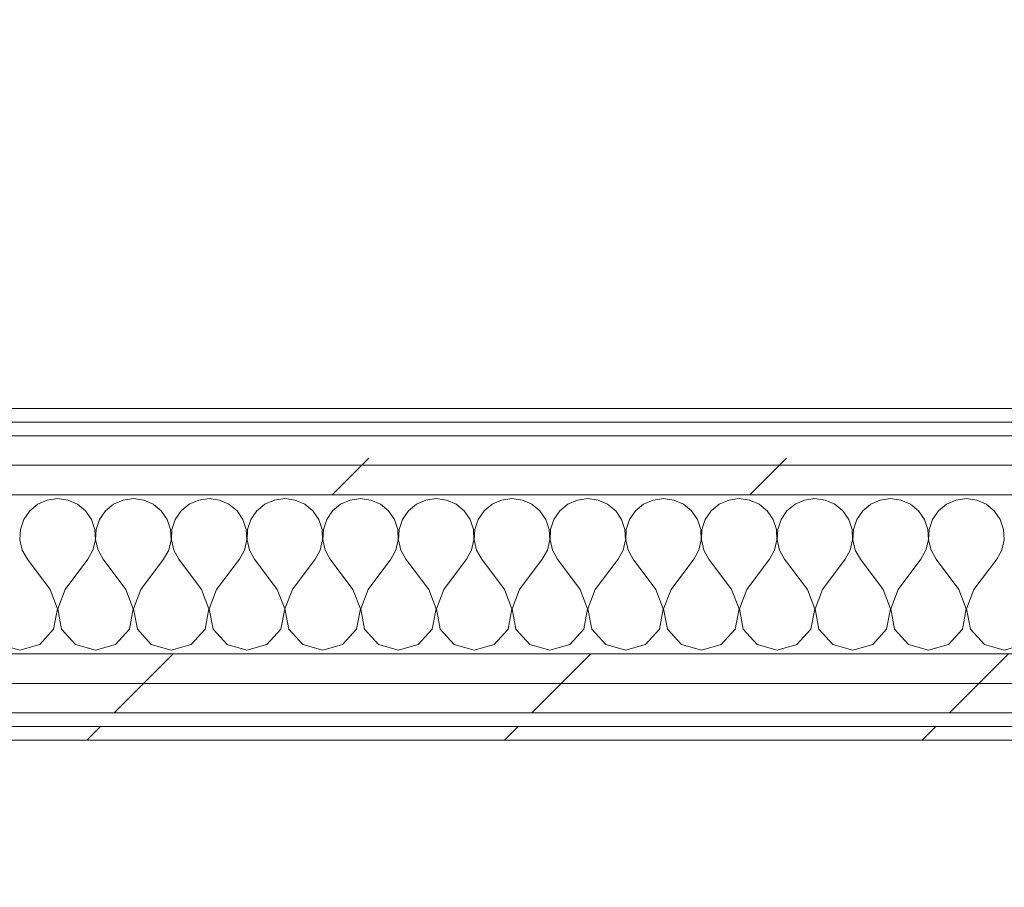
# Model space of a CAD drawing. Header units: millimetres. Extents: x -30280 to 19093, y -17460 to 4378.
# Tile 190 of 256: x -383 to 50, y -17149 to -16767. Entities that reach past the tile are written whole.
import ezdxf

# ---------------------------------------------------------------- set-up
doc = ezdxf.new("R2010")
doc.units = ezdxf.units.MM
doc.header["$MEASUREMENT"] = 0
doc.linetypes.add('Wipeout_Contour', pattern=[1000, 0, -1000])
doc.layers.add('Nuevo_06_COT_Generals', color=7, linetype='Continuous')
doc.layers.add('Nuevo_08_E_Envans secs', color=7, linetype='Continuous')
doc.layers.add('Nuevo_06_COT_Generals_Pluma_Nº__1', color=7, linetype='Continuous', lineweight=5)
doc.layers.add('Nuevo_08_E_Envans secs_Pluma_Nº__1', color=7, linetype='Continuous', lineweight=5)
for name, color, linetype, lineweight, true_color in [('Nuevo_08_E_Envans secs_Pluma_Nº__102', 7, 'Continuous', 5, 0xcccccc), ('Nuevo_08_E_Envans secs_Pluma_Nº__171', 171, 'Continuous', 13, 0xaaaaff), ('Nuevo_08_E_Envans secs_Pluma_Nº__177', 7, 'Continuous', 15, 0xf7e046)]:
    doc.layers.add(name, color=color, linetype=linetype, lineweight=lineweight, true_color=true_color)
doc.styles.add('Estilo_Generado_1', font='txt')
doc.dimstyles.new('Estilo_Generado__2', dxfattribs={"dimtxt": 100, "dimasz": 38, "dimexe": 0.18, "dimexo": 300, "dimgap": 0, "dimtad": 1, "dimlfac": 0.001, "dimzin": 0, "dimdsep": 46, "dimtxsty": 'Estilo_Generado_1', "dimblk": 'ARROWHEAD_2', "dimblk1": 'ARROWHEAD_2', "dimblk2": 'ARROWHEAD_2', "dimcen": 0.09, "dimclrd": 7, "dimclre": 7, "dimclrt": 7, "dimadec": 0, "dimazin": 0, "dimtfac": 1, "dimtdec": 4, "dimtmove": 0, "dimatfit": 3, "dimfxl": 0, "dimtolj": 1, "dimtzin": 0, "dimarcsym": 0})
pattern_1 = [(45, (0, 0), (-183.8478, 183.8478), [195, -65]), (45, (7e-14, 183.85), (-183.8478, 183.8478), [195, -65])]

# ---------------------------------------------------------------- blocks, each defined once
blk = doc.blocks.new('*X456')
at = {"layer": 'Nuevo_08_E_Envans secs_Pluma_Nº__102', "color": 254, "linetype": 'Continuous', "lineweight": 5, "true_color": 0xcccccc}
for p, q in [((-375.43, -16980.13), (-378.97, -16983.07)), ((-371.22, -16978.28), (-375.43, -16980.13)), ((-366.67, -16977.64), (-371.22, -16978.28)), ((-362.11, -16978.28), (-366.67, -16977.64)), ((-357.9, -16980.13), (-362.11, -16978.28)), ((-354.36, -16983.07), (-357.9, -16980.13)), ((-342.1, -16980.13), (-345.64, -16983.07)), ((-337.89, -16978.28), (-342.1, -16980.13)), ((-333.33, -16977.64), (-337.89, -16978.28)), ((-328.78, -16978.28), (-333.33, -16977.64)), ((-324.57, -16980.13), (-328.78, -16978.28)), ((-321.03, -16983.07), (-324.57, -16980.13)), ((-308.76, -16980.13), (-312.3, -16983.07)), ((-304.55, -16978.28), (-308.76, -16980.13)), ((-300, -16977.64), (-304.55, -16978.28)), ((-295.45, -16978.28), (-300, -16977.64)), ((-291.24, -16980.13), (-295.45, -16978.28)), ((-287.7, -16983.07), (-291.24, -16980.13)), ((-275.43, -16980.13), (-278.97, -16983.07)), ((-271.22, -16978.28), (-275.43, -16980.13)), ((-266.67, -16977.64), (-271.22, -16978.28)), ((-262.11, -16978.28), (-266.67, -16977.64)), ((-257.9, -16980.13), (-262.11, -16978.28)), ((-254.36, -16983.07), (-257.9, -16980.13)), ((-242.1, -16980.13), (-245.64, -16983.07)), ((-237.89, -16978.28), (-242.1, -16980.13)), ((-233.33, -16977.64), (-237.89, -16978.28)), ((-228.78, -16978.28), (-233.33, -16977.64)), ((-224.57, -16980.13), (-228.78, -16978.28)), ((-221.03, -16983.07), (-224.57, -16980.13)), ((-208.76, -16980.13), (-212.3, -16983.07)), ((-204.55, -16978.28), (-208.76, -16980.13)), ((-200, -16977.64), (-204.55, -16978.28)), ((-195.45, -16978.28), (-200, -16977.64)), ((-191.24, -16980.13), (-195.45, -16978.28)), ((-187.7, -16983.07), (-191.24, -16980.13)), ((-175.43, -16980.13), (-178.97, -16983.07)), ((-171.22, -16978.28), (-175.43, -16980.13)), ((-166.67, -16977.64), (-171.22, -16978.28)), ((-162.11, -16978.28), (-166.67, -16977.64)), ((-157.9, -16980.13), (-162.11, -16978.28)), ((-154.36, -16983.07), (-157.9, -16980.13)), ((-142.1, -16980.13), (-145.64, -16983.07)), ((-137.89, -16978.28), (-142.1, -16980.13)), ((-133.33, -16977.64), (-137.89, -16978.28)), ((-128.78, -16978.28), (-133.33, -16977.64)), ((-124.57, -16980.13), (-128.78, -16978.28)), ((-121.03, -16983.07), (-124.57, -16980.13)), ((-108.76, -16980.13), (-112.3, -16983.07)), ((-104.55, -16978.28), (-108.76, -16980.13)), ((-100, -16977.64), (-104.55, -16978.28)), ((-95.45, -16978.28), (-100, -16977.64)), ((-91.24, -16980.13), (-95.45, -16978.28)), ((-87.7, -16983.07), (-91.24, -16980.13)), ((-75.43, -16980.13), (-78.97, -16983.07)), ((-71.22, -16978.28), (-75.43, -16980.13)), ((-66.67, -16977.64), (-71.22, -16978.28)), ((-62.11, -16978.28), (-66.67, -16977.64)), ((-57.9, -16980.13), (-62.11, -16978.28)), ((-54.36, -16983.07), (-57.9, -16980.13)), ((-42.1, -16980.13), (-45.64, -16983.07)), ((-37.89, -16978.28), (-42.1, -16980.13)), ((-33.33, -16977.64), (-37.89, -16978.28)), ((-28.78, -16978.28), (-33.33, -16977.64)), ((-24.57, -16980.13), (-28.78, -16978.28)), ((-21.03, -16983.07), (-24.57, -16980.13)), ((-8.76, -16980.13), (-12.3, -16983.07)), ((-4.55, -16978.28), (-8.76, -16980.13)), ((0, -16977.64), (-4.55, -16978.28)), ((4.55, -16978.28), (0, -16977.64)), ((8.76, -16980.13), (4.55, -16978.28)), ((12.3, -16983.07), (8.76, -16980.13)), ((24.57, -16980.13), (21.03, -16983.07)), ((28.78, -16978.28), (24.57, -16980.13)), ((33.33, -16977.64), (28.78, -16978.28)), ((37.89, -16978.28), (33.33, -16977.64)), ((42.1, -16980.13), (37.89, -16978.28)), ((45.64, -16983.07), (42.1, -16980.13)), ((-378.97, -16983.07), (-381.57, -16986.86)), ((-351.76, -16986.86), (-354.36, -16983.07)), ((-345.64, -16983.07), (-348.24, -16986.86)), ((-318.43, -16986.86), (-321.03, -16983.07)), ((-312.3, -16983.07), (-314.91, -16986.86)), ((-285.09, -16986.86), (-287.7, -16983.07)), ((-278.97, -16983.07), (-281.57, -16986.86)), ((-251.76, -16986.86), (-254.36, -16983.07)), ((-245.64, -16983.07), (-248.24, -16986.86)), ((-218.43, -16986.86), (-221.03, -16983.07)), ((-212.3, -16983.07), (-214.91, -16986.86)), ((-185.09, -16986.86), (-187.7, -16983.07)), ((-178.97, -16983.07), (-181.57, -16986.86)), ((-151.76, -16986.86), (-154.36, -16983.07)), ((-145.64, -16983.07), (-148.24, -16986.86)), ((-118.43, -16986.86), (-121.03, -16983.07)), ((-112.3, -16983.07), (-114.91, -16986.86)), ((-85.09, -16986.86), (-87.7, -16983.07)), ((-78.97, -16983.07), (-81.57, -16986.86)), ((-51.76, -16986.86), (-54.36, -16983.07)), ((-45.64, -16983.07), (-48.24, -16986.86)), ((-18.43, -16986.86), (-21.03, -16983.07)), ((-12.3, -16983.07), (-14.91, -16986.86)), ((14.91, -16986.86), (12.3, -16983.07)), ((21.03, -16983.07), (18.43, -16986.86)), ((48.24, -16986.86), (45.64, -16983.07)), ((-381.57, -16986.86), (-383.04, -16991.21)), ((-350.29, -16991.21), (-351.76, -16986.86)), ((-348.24, -16986.86), (-349.71, -16991.21)), ((-316.96, -16991.21), (-318.43, -16986.86)), ((-314.91, -16986.86), (-316.38, -16991.21)), ((-283.62, -16991.21), (-285.09, -16986.86)), ((-281.57, -16986.86), (-283.04, -16991.21)), ((-250.29, -16991.21), (-251.76, -16986.86)), ((-248.24, -16986.86), (-249.71, -16991.21)), ((-216.96, -16991.21), (-218.43, -16986.86)), ((-214.91, -16986.86), (-216.38, -16991.21)), ((-183.62, -16991.21), (-185.09, -16986.86)), ((-181.57, -16986.86), (-183.04, -16991.21)), ((-150.29, -16991.21), (-151.76, -16986.86)), ((-148.24, -16986.86), (-149.71, -16991.21)), ((-116.96, -16991.21), (-118.43, -16986.86)), ((-114.91, -16986.86), (-116.38, -16991.21)), ((-83.62, -16991.21), (-85.09, -16986.86)), ((-81.57, -16986.86), (-83.04, -16991.21)), ((-50.29, -16991.21), (-51.76, -16986.86)), ((-48.24, -16986.86), (-49.71, -16991.21)), ((-16.96, -16991.21), (-18.43, -16986.86)), ((-14.91, -16986.86), (-16.38, -16991.21)), ((16.38, -16991.21), (14.91, -16986.86)), ((18.43, -16986.86), (16.96, -16991.21)), ((49.71, -16991.21), (48.24, -16986.86)), ((-383.04, -16991.21), (-383.27, -16995.81)), ((-350.07, -16995.81), (-350.29, -16991.21)), ((-349.71, -16991.21), (-349.93, -16995.81)), ((-316.73, -16995.81), (-316.96, -16991.21)), ((-316.38, -16991.21), (-316.6, -16995.81)), ((-283.4, -16995.81), (-283.62, -16991.21)), ((-283.04, -16991.21), (-283.27, -16995.81)), ((-250.07, -16995.81), (-250.29, -16991.21)), ((-249.71, -16991.21), (-249.93, -16995.81)), ((-216.73, -16995.81), (-216.96, -16991.21)), ((-216.38, -16991.21), (-216.6, -16995.81)), ((-183.4, -16995.81), (-183.62, -16991.21)), ((-183.04, -16991.21), (-183.27, -16995.81)), ((-150.07, -16995.81), (-150.29, -16991.21)), ((-149.71, -16991.21), (-149.93, -16995.81)), ((-116.73, -16995.81), (-116.96, -16991.21)), ((-116.38, -16991.21), (-116.6, -16995.81)), ((-83.4, -16995.81), (-83.62, -16991.21)), ((-83.04, -16991.21), (-83.27, -16995.81)), ((-50.07, -16995.81), (-50.29, -16991.21)), ((-49.71, -16991.21), (-49.93, -16995.81)), ((-16.73, -16995.81), (-16.96, -16991.21)), ((-16.38, -16991.21), (-16.6, -16995.81)), ((16.6, -16995.81), (16.38, -16991.21)), ((16.96, -16991.21), (16.73, -16995.81)), ((49.93, -16995.81), (49.71, -16991.21)), ((-383.27, -16995.81), (-382.23, -17000.28)), ((-351.11, -17000.28), (-350.07, -16995.81)), ((-349.93, -16995.81), (-348.89, -17000.28)), ((-317.77, -17000.28), (-316.73, -16995.81)), ((-316.6, -16995.81), (-315.56, -17000.28)), ((-284.44, -17000.28), (-283.4, -16995.81)), ((-283.27, -16995.81), (-282.23, -17000.28)), ((-251.11, -17000.28), (-250.07, -16995.81)), ((-249.93, -16995.81), (-248.89, -17000.28)), ((-217.77, -17000.28), (-216.73, -16995.81)), ((-216.6, -16995.81), (-215.56, -17000.28)), ((-184.44, -17000.28), (-183.4, -16995.81)), ((-183.27, -16995.81), (-182.23, -17000.28)), ((-151.11, -17000.28), (-150.07, -16995.81)), ((-149.93, -16995.81), (-148.89, -17000.28)), ((-117.77, -17000.28), (-116.73, -16995.81)), ((-116.6, -16995.81), (-115.56, -17000.28)), ((-84.44, -17000.28), (-83.4, -16995.81)), ((-83.27, -16995.81), (-82.23, -17000.28)), ((-51.11, -17000.28), (-50.07, -16995.81)), ((-49.93, -16995.81), (-48.89, -17000.28)), ((-17.77, -17000.28), (-16.73, -16995.81)), ((-16.6, -16995.81), (-15.56, -17000.28)), ((15.56, -17000.28), (16.6, -16995.81)), ((16.73, -16995.81), (17.77, -17000.28)), ((48.89, -17000.28), (49.93, -16995.81)), ((-382.23, -17000.28), (-380, -17004.31)), ((-353.33, -17004.31), (-351.11, -17000.28)), ((-348.89, -17000.28), (-346.67, -17004.31)), ((-320, -17004.31), (-317.77, -17000.28)), ((-315.56, -17000.28), (-313.33, -17004.31)), ((-286.67, -17004.31), (-284.44, -17000.28)), ((-282.23, -17000.28), (-280, -17004.31)), ((-253.33, -17004.31), (-251.11, -17000.28)), ((-248.89, -17000.28), (-246.67, -17004.31)), ((-220, -17004.31), (-217.77, -17000.28)), ((-215.56, -17000.28), (-213.33, -17004.31)), ((-186.67, -17004.31), (-184.44, -17000.28)), ((-182.23, -17000.28), (-180, -17004.31)), ((-153.33, -17004.31), (-151.11, -17000.28)), ((-148.89, -17000.28), (-146.67, -17004.31)), ((-120, -17004.31), (-117.77, -17000.28)), ((-115.56, -17000.28), (-113.33, -17004.31)), ((-86.67, -17004.31), (-84.44, -17000.28)), ((-82.23, -17000.28), (-80, -17004.31)), ((-53.33, -17004.31), (-51.11, -17000.28)), ((-48.89, -17000.28), (-46.67, -17004.31)), ((-20, -17004.31), (-17.77, -17000.28)), ((-15.56, -17000.28), (-13.33, -17004.31)), ((13.33, -17004.31), (15.56, -17000.28)), ((17.77, -17000.28), (20, -17004.31)), ((46.67, -17004.31), (48.89, -17000.28)), ((-370, -17017.64), (-380, -17004.31)), ((-363.33, -17017.64), (-353.33, -17004.31)), ((-336.67, -17017.64), (-346.67, -17004.31)), ((-330, -17017.64), (-320, -17004.31)), ((-303.33, -17017.64), (-313.33, -17004.31)), ((-296.67, -17017.64), (-286.67, -17004.31)), ((-270, -17017.64), (-280, -17004.31)), ((-263.33, -17017.64), (-253.33, -17004.31)), ((-236.67, -17017.64), (-246.67, -17004.31)), ((-230, -17017.64), (-220, -17004.31)), ((-203.33, -17017.64), (-213.33, -17004.31)), ((-196.67, -17017.64), (-186.67, -17004.31)), ((-170, -17017.64), (-180, -17004.31)), ((-163.33, -17017.64), (-153.33, -17004.31)), ((-136.67, -17017.64), (-146.67, -17004.31)), ((-130, -17017.64), (-120, -17004.31)), ((-103.33, -17017.64), (-113.33, -17004.31)), ((-96.67, -17017.64), (-86.67, -17004.31)), ((-70, -17017.64), (-80, -17004.31)), ((-63.33, -17017.64), (-53.33, -17004.31)), ((-36.67, -17017.64), (-46.67, -17004.31)), ((-30, -17017.64), (-20, -17004.31)), ((-3.33, -17017.64), (-13.33, -17004.31)), ((3.33, -17017.64), (13.33, -17004.31)), ((30, -17017.64), (20, -17004.31)), ((36.67, -17017.64), (46.67, -17004.31)), ((-366.73, -17026.15), (-370, -17017.64)), ((-363.33, -17017.64), (-366.6, -17026.15)), ((-333.4, -17026.15), (-336.67, -17017.64)), ((-330, -17017.64), (-333.27, -17026.15)), ((-300.07, -17026.15), (-303.33, -17017.64)), ((-296.67, -17017.64), (-299.93, -17026.15)), ((-266.73, -17026.15), (-270, -17017.64)), ((-263.33, -17017.64), (-266.6, -17026.15)), ((-233.4, -17026.15), (-236.67, -17017.64)), ((-230, -17017.64), (-233.27, -17026.15)), ((-200.07, -17026.15), (-203.33, -17017.64)), ((-196.67, -17017.64), (-199.93, -17026.15)), ((-166.73, -17026.15), (-170, -17017.64)), ((-163.33, -17017.64), (-166.6, -17026.15)), ((-133.4, -17026.15), (-136.67, -17017.64)), ((-130, -17017.64), (-133.27, -17026.15)), ((-100.07, -17026.15), (-103.33, -17017.64)), ((-96.67, -17017.64), (-99.93, -17026.15)), ((-66.73, -17026.15), (-70, -17017.64)), ((-63.33, -17017.64), (-66.6, -17026.15)), ((-33.4, -17026.15), (-36.67, -17017.64)), ((-30, -17017.64), (-33.27, -17026.15)), ((-0.07, -17026.15), (-3.33, -17017.64)), ((3.33, -17017.64), (0.07, -17026.15)), ((33.27, -17026.15), (30, -17017.64)), ((36.67, -17017.64), (33.4, -17026.15)), ((-368.43, -17035.1), (-366.73, -17026.15)), ((-366.6, -17026.15), (-364.91, -17035.1)), ((-335.09, -17035.1), (-333.4, -17026.15)), ((-333.27, -17026.15), (-331.57, -17035.1)), ((-301.76, -17035.1), (-300.07, -17026.15)), ((-299.93, -17026.15), (-298.24, -17035.1)), ((-268.43, -17035.1), (-266.73, -17026.15)), ((-266.6, -17026.15), (-264.91, -17035.1)), ((-235.09, -17035.1), (-233.4, -17026.15)), ((-233.27, -17026.15), (-231.57, -17035.1)), ((-201.76, -17035.1), (-200.07, -17026.15)), ((-199.93, -17026.15), (-198.24, -17035.1)), ((-168.43, -17035.1), (-166.73, -17026.15)), ((-166.6, -17026.15), (-164.91, -17035.1)), ((-135.09, -17035.1), (-133.4, -17026.15)), ((-133.27, -17026.15), (-131.57, -17035.1)), ((-101.76, -17035.1), (-100.07, -17026.15)), ((-99.93, -17026.15), (-98.24, -17035.1)), ((-68.43, -17035.1), (-66.73, -17026.15)), ((-66.6, -17026.15), (-64.91, -17035.1)), ((-35.09, -17035.1), (-33.4, -17026.15)), ((-33.27, -17026.15), (-31.57, -17035.1)), ((-1.76, -17035.1), (-0.07, -17026.15)), ((0.07, -17026.15), (1.76, -17035.1)), ((31.57, -17035.1), (33.27, -17026.15)), ((33.4, -17026.15), (35.09, -17035.1)), ((-374.57, -17041.82), (-368.43, -17035.1)), ((-364.91, -17035.1), (-358.76, -17041.82)), ((-341.24, -17041.82), (-335.09, -17035.1)), ((-331.57, -17035.1), (-325.43, -17041.82)), ((-307.9, -17041.82), (-301.76, -17035.1)), ((-298.24, -17035.1), (-292.1, -17041.82)), ((-274.57, -17041.82), (-268.43, -17035.1)), ((-264.91, -17035.1), (-258.76, -17041.82)), ((-241.24, -17041.82), (-235.09, -17035.1)), ((-231.57, -17035.1), (-225.43, -17041.82)), ((-207.9, -17041.82), (-201.76, -17035.1)), ((-198.24, -17035.1), (-192.1, -17041.82)), ((-174.57, -17041.82), (-168.43, -17035.1)), ((-164.91, -17035.1), (-158.76, -17041.82)), ((-141.24, -17041.82), (-135.09, -17035.1)), ((-131.57, -17035.1), (-125.43, -17041.82)), ((-107.9, -17041.82), (-101.76, -17035.1)), ((-98.24, -17035.1), (-92.1, -17041.82)), ((-74.57, -17041.82), (-68.43, -17035.1)), ((-64.91, -17035.1), (-58.76, -17041.82)), ((-41.24, -17041.82), (-35.09, -17035.1)), ((-31.57, -17035.1), (-25.43, -17041.82)), ((-7.9, -17041.82), (-1.76, -17035.1)), ((1.76, -17035.1), (7.9, -17041.82)), ((25.43, -17041.82), (31.57, -17035.1)), ((35.09, -17035.1), (41.24, -17041.82)), ((-392.1, -17041.82), (-383.33, -17044.31)), ((-383.33, -17044.31), (-374.57, -17041.82)), ((-358.76, -17041.82), (-350, -17044.31)), ((-350, -17044.31), (-341.24, -17041.82)), ((-325.43, -17041.82), (-316.67, -17044.31)), ((-316.67, -17044.31), (-307.9, -17041.82)), ((-292.1, -17041.82), (-283.33, -17044.31)), ((-283.33, -17044.31), (-274.57, -17041.82)), ((-258.76, -17041.82), (-250, -17044.31)), ((-250, -17044.31), (-241.24, -17041.82)), ((-225.43, -17041.82), (-216.67, -17044.31)), ((-216.67, -17044.31), (-207.9, -17041.82)), ((-192.1, -17041.82), (-183.33, -17044.31)), ((-183.33, -17044.31), (-174.57, -17041.82)), ((-158.76, -17041.82), (-150, -17044.31)), ((-150, -17044.31), (-141.24, -17041.82)), ((-125.43, -17041.82), (-116.67, -17044.31)), ((-116.67, -17044.31), (-107.9, -17041.82)), ((-92.1, -17041.82), (-83.33, -17044.31)), ((-83.33, -17044.31), (-74.57, -17041.82)), ((-58.76, -17041.82), (-50, -17044.31)), ((-50, -17044.31), (-41.24, -17041.82)), ((-25.43, -17041.82), (-16.67, -17044.31)), ((-16.67, -17044.31), (-7.9, -17041.82)), ((7.9, -17041.82), (16.67, -17044.31)), ((16.67, -17044.31), (25.43, -17041.82)), ((41.24, -17041.82), (50, -17044.31)), ((50, -17044.31), (58.76, -17041.82))]:
    blk.add_line(p, q, dxfattribs=at)
blk = doc.blocks.new('Muro_124_1', base_point=(-1743.33, -17083.98))
at = {"color": 254, "linetype": 'Wipeout_Contour', "lineweight": 0, "ltscale": 67914.204111}
blk.add_wipeout([(363.89, -16937.98), (-1555.31, -16937.98), (-1555.31, -16943.98), (363.89, -16943.98)], dxfattribs=at).dxf.layer = 'Nuevo_08_E_Envans secs'
at = {"color": 254, "linetype": 'Wipeout_Contour', "lineweight": 0, "ltscale": 68450.303392}
blk.add_wipeout([(-1743.33, -17071.98), (428.89, -17071.98), (428.89, -17058.98), (-1743.33, -17058.98)], dxfattribs=at).dxf.layer = 'Nuevo_08_E_Envans secs'
at = {"color": 254, "linetype": 'Wipeout_Contour', "lineweight": 0, "ltscale": 68512.133265}
blk.add_wipeout([(-1743.33, -17083.98), (428.89, -17083.98), (428.89, -17077.98), (-1743.33, -17077.98)], dxfattribs=at).dxf.layer = 'Nuevo_08_E_Envans secs'
at = {"layer": 'Nuevo_08_E_Envans secs_Pluma_Nº__171', "linetype": 'Continuous', "lineweight": 13, "true_color": 0xaaaaff}
h = blk.add_hatch(dxfattribs=at)
h.set_pattern_fill('Panellat_HPL_0001', color=161, style=0, pattern_type=2)
h.set_pattern_definition(pattern_1)
h.paths.add_polyline_path([(363.89, -16937.98), (-1555.31, -16937.98), (-1555.31, -16943.98), (363.89, -16943.98)])
h = blk.add_hatch(dxfattribs=at)
h.set_pattern_fill('Panellat_HPL_0001', color=161, style=0, pattern_type=2)
h.set_pattern_definition(pattern_1)
h.paths.add_polyline_path([(-1743.33, -17083.98), (428.89, -17083.98), (428.89, -17077.98), (-1743.33, -17077.98)])
at = {"layer": 'Nuevo_08_E_Envans secs_Pluma_Nº__177', "linetype": 'Continuous', "lineweight": 15, "true_color": 0xf7e046}
h = blk.add_hatch(dxfattribs=at)
h.set_pattern_fill('Panellat_HPL_0001', color=53, style=0, pattern_type=2)
h.set_pattern_definition(pattern_1)
h.paths.add_polyline_path([(-1743.33, -17071.98), (428.89, -17071.98), (428.89, -17058.98), (-1743.33, -17058.98)])
at = {"layer": 'Nuevo_08_E_Envans secs_Pluma_Nº__1', "color": 7, "linetype": 'Continuous', "lineweight": 5}
for p, q in [((-1555.31, -16943.98), (363.89, -16943.98)), ((-1743.33, -17071.98), (428.89, -17071.98)), ((-1743.33, -17077.98), (428.89, -17077.98))]:
    blk.add_line(p, q, dxfattribs=at)
at = {"layer": 'Nuevo_08_E_Envans secs_Pluma_Nº__1', "color": 7, "linetype": 'Continuous', "lineweight": 5, "flags": 128}
for points in [[(363.89, -16937.98), (-1555.31, -16937.98)], [(-1743.33, -17083.98), (428.89, -17083.98)]]:
    blk.add_lwpolyline(points, dxfattribs=at)
at = {"color": 254, "linetype": 'Wipeout_Contour', "lineweight": 0, "ltscale": 68398.446312}
blk.add_wipeout([(-1743.33, -17058.98), (428.89, -17058.98), (428.89, -17045.98), (-1743.33, -17045.98)], dxfattribs=at).dxf.layer = 'Nuevo_08_E_Envans secs'
at = {"layer": 'Nuevo_08_E_Envans secs_Pluma_Nº__177', "linetype": 'Continuous', "lineweight": 15, "true_color": 0xf7e046}
h = blk.add_hatch(dxfattribs=at)
h.set_pattern_fill('Panellat_HPL_0001', color=53, style=0, pattern_type=2)
h.set_pattern_definition(pattern_1)
h.paths.add_polyline_path([(-1743.33, -17058.98), (428.89, -17058.98), (428.89, -17045.98), (-1743.33, -17045.98)])
at = {"layer": 'Nuevo_08_E_Envans secs_Pluma_Nº__1', "color": 7, "linetype": 'Continuous', "lineweight": 5}
for p, q in [((-1593.39, -17045.98), (388.89, -17045.98)), ((-1743.33, -17058.98), (428.89, -17058.98))]:
    blk.add_line(p, q, dxfattribs=at)
at = {"layer": 'Nuevo_08_E_Envans secs', "color": 7, "lineweight": 20}
blk.add_blockref('*X456', (0, 0), dxfattribs=at)
at = {"color": 254, "linetype": 'Wipeout_Contour', "lineweight": 0, "ltscale": 68033.665155}
blk.add_wipeout([(388.89, -16962.98), (-1580.32, -16962.98), (-1580.33, -16975.98), (388.89, -16975.98)], dxfattribs=at).dxf.layer = 'Nuevo_08_E_Envans secs'
at = {"layer": 'Nuevo_08_E_Envans secs_Pluma_Nº__177', "linetype": 'Continuous', "lineweight": 15, "true_color": 0xf7e046}
h = blk.add_hatch(dxfattribs=at)
h.set_pattern_fill('Panellat_HPL_0001', color=53, style=0, pattern_type=2)
h.set_pattern_definition(pattern_1)
h.paths.add_polyline_path([(388.89, -16962.98), (-1580.32, -16962.98), (-1580.33, -16975.98), (388.89, -16975.98)])
at = {"layer": 'Nuevo_08_E_Envans secs_Pluma_Nº__1', "color": 7, "linetype": 'Continuous', "lineweight": 5}
blk.add_line((-1580.33, -16975.98), (388.89, -16975.98), dxfattribs=at)
at = {"color": 254, "linetype": 'Wipeout_Contour', "lineweight": 0, "ltscale": 67978.793297}
blk.add_wipeout([(375.89, -16949.98), (-1567.31, -16949.98), (-1567.32, -16962.98), (375.89, -16962.98)], dxfattribs=at).dxf.layer = 'Nuevo_08_E_Envans secs'
at = {"layer": 'Nuevo_08_E_Envans secs_Pluma_Nº__177', "linetype": 'Continuous', "lineweight": 15, "true_color": 0xf7e046}
h = blk.add_hatch(dxfattribs=at)
h.set_pattern_fill('Panellat_HPL_0001', color=53, style=0, pattern_type=2)
h.set_pattern_definition(pattern_1)
h.paths.add_polyline_path([(375.89, -16949.98), (-1567.31, -16949.98), (-1567.32, -16962.98), (375.89, -16962.98)])
at = {"layer": 'Nuevo_08_E_Envans secs_Pluma_Nº__1', "color": 7, "linetype": 'Continuous', "lineweight": 5}
for p, q in [((-1561.31, -16949.98), (369.89, -16949.98)), ((-1567.32, -16962.98), (375.89, -16962.98))]:
    blk.add_line(p, q, dxfattribs=at)
blk = doc.blocks.new('*D686')
at = {"layer": 'Nuevo_06_COT_Generals_Pluma_Nº__1', "color": 7, "linetype": 'Continuous', "lineweight": 5}
for p, q in [((-842.56, -16724.54), (-792.56, -16753.41)), ((63.89, -16738.98), (-855.06, -16738.98)), ((-817.56, -16937.98), (-817.56, -16738.98)), ((-842.56, -16923.54), (-792.56, -16952.41)), ((63.89, -16937.98), (-855.06, -16937.98)), ((-817.56, -16962.43), (-817.56, -16937.98))]:
    blk.add_line(p, q, dxfattribs=at)
at = {"layer": 'Nuevo_06_COT_Generals_Pluma_Nº__1', "color": 7, "lineweight": 5, "insert": (-837.56, -17148.68), "char_height": 100, "attachment_point": 7, "rotation": 90, "style": 'Estilo_Generado_1'}
blk.add_mtext('\\A1;{\\pql;\\fGotham Book|b0|i0|c0|p0;\\W1.000000;0,2}', dxfattribs=at)
blk = doc.blocks.new('ARROWHEAD_2')
at = {"color": 0, "linetype": 'Continuous', "lineweight": 0}
for p, q in [((-0.378, -0.655), (0.378, 0.655)), ((0, 0), (-1, 0))]:
    blk.add_line(p, q, dxfattribs=at)

msp = doc.modelspace()

# ---------------------------------------------------------------- block references
at = {"layer": 'Nuevo_08_E_Envans secs', "color": 7, "lineweight": 20}
msp.add_blockref('Muro_124_1', (-1743.327, -17083.976), dxfattribs=at)

# ---------------------------------------------------------------- next in the draw order: dimensions: what is measured, and where the dimension line sits
at = {"layer": 'Nuevo_06_COT_Generals', "color": 7, "linetype": 'Continuous', "lineweight": 5}
dim = msp.add_linear_dim(base=(-817.557, -16738.976), p1=(363.891, -16937.976), p2=(363.891, -16738.976), angle=90, dimstyle='Estilo_Generado__2', dxfattribs=at)
dim.commit()
dim.dimension.update_dxf_attribs({"geometry": '*D686', "text_midpoint": (-887.557, -17057.274), "dimtype": 160, "text_rotation": 90})

doc.saveas('drawing.dxf')
